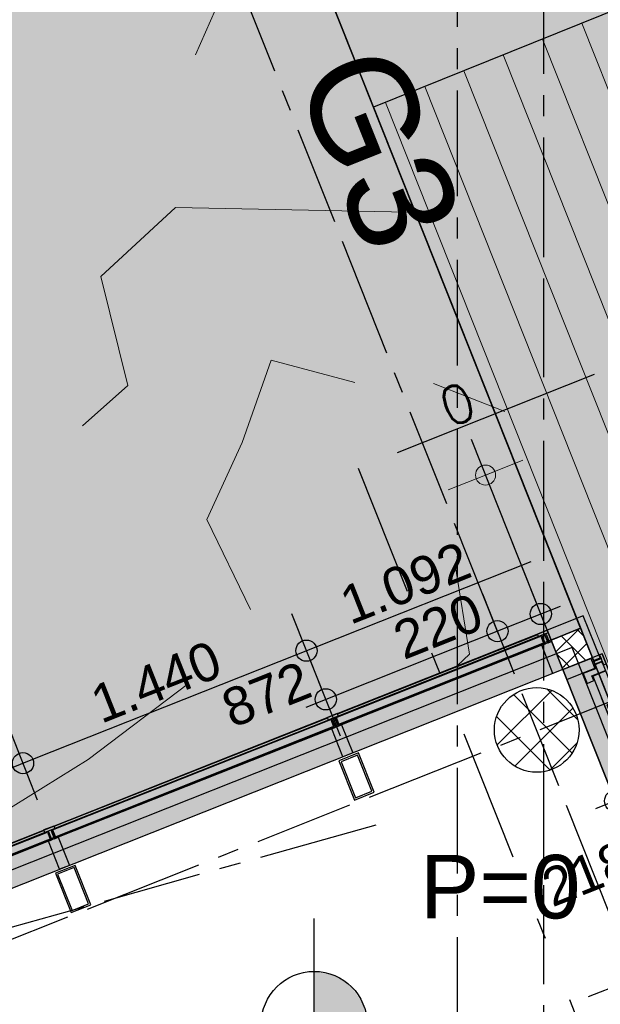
# Model space of a CAD drawing. Extents: x 856 to 5197, y -207 to 263.
# Tile 134 of 225: x 1053.09 to 1055.83, y 24.91 to 29.56. Entities that reach past the tile are written whole.
import ezdxf

# ---------------------------------------------------------------- set-up
doc = ezdxf.new("R2010")
doc.units = 0
doc.header["$MEASUREMENT"] = 0
for name, pattern in [('B0302', [1.251, 0.626, -0.3125, 0, -0.3125]), ('B0304', [0.6, 0.5, -0.05, 0, -0.05]), ('B0805', [1.366667, 0.566667, -0.1, 0.033333, -0.1, 0.466667, -0.1])]:
    doc.linetypes.add(name, pattern=pattern)
for name, color, linetype in [('00 BEBOUWING', 7, 'Continuous'), ('00 TERREIN', 7, 'Continuous'), ('00 VOETPAD', 7, 'Continuous'), ('21 Buitenwanden', 7, 'Continuous'), ('23 Vloeren', 7, 'Continuous'), ('28 Draagconstructies', 7, 'Continuous'), ('A Detailmarkers', 7, 'Continuous'), ('A Lijn doorsnede', 7, 'Continuous'), ('A Stramien', 7, 'Continuous'), ('T Tekst algemeen', 7, 'Continuous'), ('T Tekst_dim 1_ 100', 7, 'Continuous')]:
    doc.layers.add(name, color=color, linetype=linetype)
doc.styles.add('GENERATED_STYLE_3', font='Arial')
doc.styles.get("Standard").update_dxf_attribs({"font": 'txt', "bigfont": 'BIGFONT.SHX'})
doc.dimstyles.new('GENERATED_STYLE__1', dxfattribs={"dimtxt": 0.18, "dimasz": 0.19, "dimexe": 0.18, "dimexo": 0, "dimgap": 0.09, "dimtad": 1, "dimdec": 0, "dimlfac": 1000, "dimzin": 0, "dimdsep": 46, "dimtxsty": 'Standard', "dimblk": 'ARROWHEAD_7', "dimblk1": 'ARROWHEAD_7', "dimblk2": 'ARROWHEAD_7', "dimcen": 0.09, "dimclrd": 7, "dimclre": 7, "dimclrt": 7, "dimadec": 1, "dimazin": 0, "dimtfac": 1, "dimtdec": 4, "dimtmove": 0, "dimatfit": 3, "dimfxl": 0, "dimtolj": 1, "dimtzin": 0, "dimarcsym": 0})
doc.dimstyles.new('GENERATED_STYLE__5', dxfattribs={"dimtxt": 0.25, "dimasz": 0.19, "dimexe": 0.18, "dimexo": 0, "dimgap": 0.09, "dimtad": 1, "dimdec": 0, "dimlfac": 1000, "dimzin": 0, "dimdsep": 46, "dimtxsty": 'Standard', "dimblk": 'ARROWHEAD_7', "dimblk1": 'ARROWHEAD_7', "dimblk2": 'ARROWHEAD_7', "dimcen": 0.09, "dimclrd": 7, "dimclre": 7, "dimclrt": 7, "dimadec": 1, "dimazin": 0, "dimtfac": 1, "dimtdec": 4, "dimtmove": 0, "dimatfit": 3, "dimfxl": 0, "dimtolj": 1, "dimtzin": 0, "dimarcsym": 0})
doc.dimstyles.new('GENERATED_STYLE__6', dxfattribs={"dimtxt": 0.25, "dimasz": 0.19, "dimexe": 0.18, "dimexo": 0, "dimgap": 0.09, "dimtad": 1, "dimtih": 1, "dimtoh": 1, "dimdec": 0, "dimlfac": 1000, "dimzin": 0, "dimdsep": 46, "dimtxsty": 'Standard', "dimblk": 'ARROWHEAD_7', "dimblk1": 'ARROWHEAD_7', "dimblk2": 'ARROWHEAD_7', "dimcen": 0.09, "dimclrd": 7, "dimclre": 7, "dimclrt": 7, "dimadec": 1, "dimazin": 0, "dimtfac": 1, "dimtdec": 4, "dimtmove": 0, "dimatfit": 3, "dimfxl": 0, "dimtolj": 1, "dimtzin": 0, "dimarcsym": 0})
pattern_1 = [(45, (988.21373, 0), (-0.05303301, 0.05303301), []), (135, (988.21373, 0), (0.05303301, 0.05303301), [])]

# ---------------------------------------------------------------- blocks, each defined once
blk = doc.blocks.new('SLAB_173_3', base_point=(1049.1188, 43.3491))
at = {"layer": '00 TERREIN', "linetype": 'Continuous', "lineweight": 0}
h = blk.add_hatch(dxfattribs=at)
h.set_pattern_fill('16_Grind_0003', color=252, style=0, pattern_type=2)
h.set_pattern_definition([(-52.8577, (1056.153, 50.3236), (5.20153, 3.93993), [0.71487, -3.57435]), (-52.8577, (1060.049, 50.584), (5.20153, 3.93993), [0.71487, -3.57435]), (3.8244, (1056.153, 50.3236), (-1.28396, 7.09862), [0.65073, -3.25364]), (3.8244, (1058.743, 46.9045), (-1.28396, 7.09862), [0.65073, -3.25364]), (70.4603, (1056.585, 49.754), (-6.4855, 3.1587), [0.65073, -3.25364]), (70.4603, (1059.175, 46.335), (-6.4855, 3.1587), [0.65073, -3.25364]), (-52.8577, (1056.6537, 50.7027), (1.001036, 0.75824), [0, -1.429741, 0, -2.144611]), (-11.5638, (1057.0853, 50.1329), (0.097413, 1.342047), [0, -1.009183, 0, -1.681972])])
h.paths.add_polyline_path([(1049.1188, 43.3491), (1056.2737, 25.3361), (1072.4184, 31.6957), (1072.4184, 32.6093), (1072.1784, 32.6093), (1072.1784, 33.1493), (1075.2254, 34.3511), (1078.6209, 34.4785), (1066.3132, 71.8035), (1099.5584, 79.0521), (1109.6539, 70.2408, -0.255208), (1138.2137, 84.2609), (1136.8218, 91.5367), (1160.4202, 110.3395), (1167.1528, 84.8299), (1192.1105, 111.5726), (1173.7235, 145.6291), (1129.9394, 108.581), (1121.682, 101.9354), (1115.314, 97.6983), (1109.0702, 93.5553), (1101.9158, 90.8725), (1090.6563, 89.2665), (1084.0175, 90.4624), (1075.6185, 88.3594), (1064.0213, 83.3424), (1052.7564, 67.5101)], flags=0)
at = {"layer": '00 TERREIN', "linetype": 'Continuous', "flags": 128}
blk.add_lwpolyline([(1115.314, 97.6983), (1109.0702, 93.5553), (1101.9158, 90.8725), (1090.6563, 89.2665), (1084.0175, 90.4624), (1075.6185, 88.3594), (1064.0213, 83.3424), (1052.7564, 67.5101), (1049.1188, 43.3491), (1056.2737, 25.3361), (1072.4184, 31.6957), (1072.4184, 32.6093), (1072.1784, 32.6093), (1072.1784, 33.1493), (1075.2254, 34.3511), (1078.6209, 34.4785), (1066.3132, 71.8035), (1099.5584, 79.0521), (1109.6539, 70.2408, -0.255208), (1138.2137, 84.2609)], format="xyb", dxfattribs=at)
blk = doc.blocks.new('COLUMN_48_3', base_point=(1055.5311, 26.2032))
at = {"layer": '28 Draagconstructies', "linetype": 'Continuous'}
h = blk.add_hatch(dxfattribs=at)
h.set_pattern_fill('11_Beton__blok__0003', color=256, style=0, pattern_type=2)
h.set_pattern_definition([(45, (988.21373, 0), (-0.09192388, 0.09192388), []), (135, (988.21373, 0), (0.09192388, 0.09192388), [])])
h.paths.add_polyline_path([(1055.5311, 26.0032, 0.414214), (1055.7311, 26.2032, 0.414214), (1055.5311, 26.4032, 0.414214), (1055.3311, 26.2032, 0.414214)], flags=0)
blk.add_circle((1055.5311, 26.2032), 0.2, dxfattribs=at)
blk = doc.blocks.new('SLAB_169_3', base_point=(856.0469, -5.5098))
at = {"layer": '00 VOETPAD', "linetype": 'Continuous', "lineweight": 0}
blk.add_hatch(color=254, dxfattribs=at).paths.add_polyline_path([(856.0469, -5.5098), (856.8029, -13.5647), (950.8999, -2.8158), (950.9375, -10.7197), (949.4483, -10.9978), (908.3916, -80.9383), (917.2421, -86.8871), (958.5083, -16.6006), (977.4624, -32.2735), (966.5242, -49.6243), (969.6221, -55.2102), (957.3863, -65.6115), (938.0553, -96.4638), (993.0743, -169.1004), (978.7336, -100.1527), (976.8958, -93.6123), (971.8009, -95.4883), (969.3741, -88.5443), (971.5833, -87.7208), (967.9239, -78.0274), (984.8724, -70.8556), (981.4911, -62.6514), (972.7468, -66.4418), (971.2852, -63.0161), (984.2962, -44.6618), (996.7764, -27.9307), (1015.2212, -83.9273), (1010.7048, -85.5146, 0.418756), (1017.4161, -89.088), (1027.1676, -85.6298, 0.212763), (1031.6375, -80.8921), (1030.246, -80.0467), (1026.4484, -79.9942), (1025.6221, -16.5443), (1015.7367, -16.6504), (1015.7367, -6.3107), (1039.7367, -6.3107), (1039.7367, -11.4404), (1041.7311, -11.3326), (1039.7329, 0), (1029.03, 0), (1029.03, 0.13), (1016.9513, 0.13), (1015.1146, 10.5463), (1055.7383, 26.6839), (1050.5959, 39.6292, -0.123212), (1013.6175, 18.6403), (1012.963, 22.301), (1012.9659, 54.5389), (1013.8508, 67.5848), (1014.0788, 70.1012), (1014.9734, 77.1049), (1016.1652, 85.2195), (1018.2681, 92.6323), (1020.4539, 99.6019), (1024.5558, 106.9805), (1028.0265, 112.6037), (1031.8692, 119.036), (1041.3631, 130.2609), (1051.1557, 141.0914), (1068.7237, 158.3088), (1088.8881, 177.2697), (1101.204, 189.4325), (1093.0792, 194.7065), (1047.0914, 159.8728), (1052.7495, 157.2709), (1045.552, 142.4333), (1041.6409, 144.4989), (1038.1359, 139.8328), (1040.5949, 139.6842), (1033.5142, 133.9856), (1024.7884, 137.0972), (1023.4134, 134.0445), (1032.1329, 132.2689), (1031.4613, 127.4025), (1029.1636, 127.3382), (1026.304, 121.82), (1014.1638, 123.6862), (1013.2855, 117.3225), (1003.7706, 118.6884), (1003.7269, 113.7455), (1016.5703, 112.1008), (1015.3821, 103.491), (1012.9691, 98.1466), (1009.6666, 88.8822), (1009.3455, 86.7758), (1007.1113, 72.1195), (1008.2785, 71.6046), (1008.0869, 70.2158), (1006.6502, 70.0603), (1005.9794, 65.1996), (1007.2933, 65.1067), (1006.7873, 62.0808), (1005.8474, 61.6798), (1005.4279, 56.0768), (1006.2321, 43.3174), (1006.151, 39.5252), (988.4388, 41.7929), (988.0551, 40.4305), (983.2183, 41.2749), (983.1284, 39.3414), (990.6409, 38.6584), (990.659, 40.0711), (1007.0757, 37.8939), (1006.3411, 20.3935), (988.4129, 22.514), (988.5684, 21.0773), (982.741, 21.7931), (982.8818, 23.4542), (971.4025, 24.7079), (980.2745, 120.6256), (967.94, 111.2212), (962.0356, 29.9829), (955.9257, 23.0885), (905.688, 68.2698), (899.4286, 63.5286), (954.5615, 15.5392), (951.4736, 9.5174), (951.8551, 5.2736), (949.1548, 3.2282)], flags=0)
at = {"layer": '00 VOETPAD', "linetype": 'Continuous', "flags": 128}
blk.add_lwpolyline([(1026.4484, -79.9942), (1025.6221, -16.5443), (1015.7367, -16.6504), (1015.7367, -6.3107), (1039.7367, -6.3107), (1039.7367, -11.4404), (1041.7311, -11.3326), (1039.7329, 0), (1029.03, 0), (1029.03, 0.13), (1016.9513, 0.13), (1015.1146, 10.5463), (1055.7383, 26.6839), (1050.5959, 39.6292, -0.123212), (1013.6175, 18.6403), (1012.963, 22.301), (1012.9659, 54.5389), (1013.8508, 67.5848)], format="xyb", dxfattribs=at)
blk = doc.blocks.new('*X174', base_point=(988.2137, 0))
at = {"layer": '00 TERREIN', "color": 9, "linetype": 'Continuous', "lineweight": 0}
for p, q in [((1053.9201, 29.3936), (1054.063, 29.7187)), ((1053.8253, 28.6716), (1053.4728, 28.3455)), ((1055.0029, 28.6483), (1053.8253, 28.6716)), ((1053.4728, 28.3455), (1053.5997, 27.8308)), ((1054.1408, 27.5609), (1054.2773, 27.95)), ((1054.2773, 27.95), (1054.6722, 27.8452)), ((1053.5997, 27.8308), (1053.3867, 27.6399)), ((1055.0437, 27.8408), (1055.3807, 27.7082)), ((1053.9739, 27.198), (1054.1408, 27.5609)), ((1054.1802, 26.7729), (1053.9739, 27.198)), ((1055.2138, 26.5608), (1055.1466, 26.9828)), ((1055.1547, 26.5065), (1055.2138, 26.5608)), ((1053.413, 26.0638), (1053.8876, 26.4233)), ((1052.9836, 25.7976), (1053.413, 26.0638))]:
    blk.add_line(p, q, dxfattribs=at)
blk = doc.blocks.new('HATCH_211_3', base_point=(990.0137, 0))
at = {"layer": '00 TERREIN', "color": 9, "linetype": 'Continuous', "lineweight": 0}
blk.add_blockref('*X174', (988.2137, 0), dxfattribs=at)
blk = doc.blocks.new('SLAB_1_3', base_point=(1056.2737, 25.3361))
at = {"layer": '00 TERREIN', "linetype": 'Continuous', "lineweight": 0}
h = blk.add_hatch(dxfattribs=at)
h.set_pattern_fill('Lijnen_horz_200_0003', color=250, style=0, pattern_type=2)
h.set_pattern_definition([(111.6673, (1064.08751, 30.74938), (0.1858687, 0.0738433), [])])
h.paths.add_polyline_path([(1056.2737, 25.3361), (1072.4184, 31.6957), (1072.4184, 32.6093), (1072.1784, 32.6093), (1072.1784, 33.1493), (1072.1784, 36.1691), (1054.7606, 29.1452)], flags=0)
at = {"layer": '00 TERREIN', "linetype": 'Continuous', "flags": 128}
blk.add_lwpolyline([(1056.2737, 25.3361), (1072.4184, 31.6957), (1072.4184, 32.6093), (1072.1784, 32.6093), (1072.1784, 33.1493), (1072.1784, 36.1691), (1054.7606, 29.1452)], close=True, dxfattribs=at)
blk = doc.blocks.new('SSN_HOOFDVLIESGEVEL DEEL 3a', base_point=(988.2137, 0))
at = {"layer": '21 Buitenwanden', "linetype": 'Continuous', "lineweight": 0}
for points in [[(998.8107, -0.2), (998.8107, 0), (977.6167, 0), (977.6167, -0.2)], [(977.6667, 0), (977.6167, 0), (977.6167, -0.013), (977.6347, -0.013), (977.6347, -0.057), (977.6167, -0.057), (977.6167, -0.2), (977.6667, -0.2), (977.6667, -0.057), (977.6487, -0.057), (977.6487, -0.013), (977.6667, -0.013)], [(978.6952, -0.055), (978.6952, -0.015), (977.655, -0.015), (977.655, -0.055)], [(978.7337, 0), (978.6837, 0), (978.6837, -0.013), (978.7017, -0.013), (978.7017, -0.057), (978.6837, -0.057), (978.6837, -0.2), (978.7337, -0.2), (978.7337, -0.057), (978.7157, -0.057), (978.7157, -0.013), (978.7337, -0.013)], [(980.1352, -0.055), (980.1352, -0.015), (978.722, -0.015), (978.722, -0.055)], [(980.1737, 0), (980.1237, 0), (980.1237, -0.013), (980.1417, -0.013), (980.1417, -0.057), (980.1237, -0.057), (980.1237, -0.2), (980.1737, -0.2), (980.1737, -0.057), (980.1557, -0.057), (980.1557, -0.013), (980.1737, -0.013)], [(981.5752, -0.055), (981.5752, -0.015), (980.162, -0.015), (980.162, -0.055)]]:
    blk.add_hatch(color=255, dxfattribs=at).paths.add_polyline_path(points, flags=0)
at = {"layer": '21 Buitenwanden', "linetype": 'Continuous'}
for p, q in [((998.8107, 0), (977.6167, 0)), ((977.6167, 0), (977.6167, -0.2)), ((977.6167, 0), (977.6167, -0.2)), ((977.6167, 0), (977.6167, -0.2)), ((977.6667, 0), (977.6167, 0)), ((977.6167, 0), (977.6167, -0.013)), ((977.6167, 0), (977.6167, -0.013)), ((977.6167, 0), (977.6667, 0)), ((977.6167, -0.013), (977.6347, -0.013)), ((977.6167, -0.013), (977.6667, -0.013)), ((977.6282, -0.015), (977.6282, -0.055)), ((977.6347, -0.013), (977.6347, -0.057)), ((977.6347, -0.057), (977.6347, -0.013)), ((977.6487, -0.057), (977.6487, -0.013)), ((977.6487, -0.013), (977.6667, -0.013)), ((977.6487, -0.057), (977.6487, -0.013)), ((977.6487, -0.057), (977.6487, -0.013)), ((978.6952, -0.015), (977.655, -0.015)), ((977.655, -0.015), (977.655, -0.055)), ((977.6667, -0.013), (977.6667, 0)), ((977.6667, -0.003), (978.6837, -0.003)), ((977.6667, -0.013), (978.6837, -0.013)), ((977.6667, -0.015), (978.6952, -0.015)), ((978.7337, 0), (978.6837, 0)), ((978.6837, 0), (978.6837, -0.013)), ((978.6837, 0), (978.6837, -0.013)), ((978.6837, 0), (978.7337, 0)), ((978.6837, -0.013), (978.7017, -0.013)), ((978.6837, -0.013), (978.7337, -0.013)), ((978.6952, -0.055), (978.6952, -0.015)), ((978.6952, -0.015), (978.6952, -0.055)), ((978.7017, -0.013), (978.7017, -0.057)), ((978.7017, -0.057), (978.7017, -0.013)), ((978.7157, -0.057), (978.7157, -0.013)), ((978.7157, -0.013), (978.7337, -0.013)), ((978.7157, -0.057), (978.7157, -0.013)), ((978.7157, -0.057), (978.7157, -0.013)), ((980.1352, -0.015), (978.722, -0.015)), ((978.722, -0.015), (978.722, -0.055)), ((978.7337, -0.013), (978.7337, 0)), ((978.7337, -0.003), (980.1237, -0.003)), ((978.7337, -0.013), (980.1237, -0.013)), ((978.7337, -0.015), (980.1352, -0.015)), ((980.1737, 0), (980.1237, 0)), ((980.1237, 0), (980.1237, -0.013)), ((980.1237, 0), (980.1237, -0.013)), ((980.1237, 0), (980.1737, 0)), ((980.1237, -0.013), (980.1417, -0.013)), ((980.1237, -0.013), (980.1737, -0.013)), ((980.1352, -0.055), (980.1352, -0.015)), ((980.1352, -0.015), (980.1352, -0.055)), ((980.1417, -0.013), (980.1417, -0.057)), ((980.1417, -0.057), (980.1417, -0.013)), ((980.1557, -0.057), (980.1557, -0.013)), ((980.1557, -0.013), (980.1737, -0.013)), ((980.1557, -0.057), (980.1557, -0.013)), ((980.1557, -0.057), (980.1557, -0.013)), ((981.5752, -0.015), (980.162, -0.015)), ((980.162, -0.015), (980.162, -0.055)), ((980.1737, -0.013), (980.1737, 0)), ((980.1737, -0.003), (981.5637, -0.003)), ((980.1737, -0.013), (981.5637, -0.013)), ((980.1737, -0.015), (981.5752, -0.015)), ((977.6347, -0.057), (977.6167, -0.057)), ((977.6167, -0.057), (977.6167, -0.2)), ((977.6167, -0.057), (977.6167, -0.2)), ((977.6167, -0.057), (977.6667, -0.057)), ((977.6667, -0.057), (977.6487, -0.057)), ((977.655, -0.055), (978.6952, -0.055)), ((977.6667, -0.055), (978.6952, -0.055)), ((977.6667, -0.2), (977.6667, -0.057)), ((977.6667, -0.057), (978.6837, -0.057)), ((978.7017, -0.057), (978.6837, -0.057)), ((978.6837, -0.057), (978.6837, -0.2)), ((978.6837, -0.057), (978.6837, -0.2)), ((978.6837, -0.057), (978.7337, -0.057)), ((978.7337, -0.057), (978.7157, -0.057)), ((978.722, -0.055), (980.1352, -0.055)), ((978.7337, -0.055), (980.1352, -0.055)), ((978.7337, -0.2), (978.7337, -0.057)), ((978.7337, -0.057), (980.1237, -0.057)), ((980.1417, -0.057), (980.1237, -0.057)), ((980.1237, -0.057), (980.1237, -0.2)), ((980.1237, -0.057), (980.1237, -0.2)), ((980.1237, -0.057), (980.1737, -0.057)), ((980.1737, -0.057), (980.1557, -0.057)), ((980.162, -0.055), (981.5752, -0.055)), ((980.1737, -0.055), (981.5752, -0.055)), ((980.1737, -0.2), (980.1737, -0.057)), ((980.1737, -0.057), (981.5637, -0.057)), ((977.6167, -0.2), (998.8107, -0.2)), ((977.6167, -0.2), (977.6667, -0.2)), ((978.6837, -0.2), (978.7337, -0.2)), ((980.1237, -0.2), (980.1737, -0.2))]:
    blk.add_line(p, q, dxfattribs=at)
blk = doc.blocks.new('WALL_578_3', base_point=(1055.6544, 26.4889))
at = {"layer": '21 Buitenwanden', "linetype": 'Continuous'}
h = blk.add_hatch(dxfattribs=at)
h.set_pattern_fill('13_45gr_isolatie_0003', color=256, style=0, pattern_type=2)
h.set_pattern_definition(pattern_1)
h.paths.add_polyline_path([(1055.599, 26.6283), (1055.6544, 26.4889), (1055.7384, 26.6837)], flags=0)
for p in [(1055.7384, 26.6837), (1055.6544, 26.4889)]:
    blk.add_line(p, (1055.599, 26.6283), dxfattribs=at)
at = {"layer": '21 Buitenwanden', "linetype": 'Continuous', "xscale": -1, "rotation": 21.66500753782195}
blk.add_blockref('SSN_HOOFDVLIESGEVEL DEEL 3a', (1045.7321, 22.7626), dxfattribs=at)
blk = doc.blocks.new('vliesgevel as 8', base_point=(988.2137, 0))
at = {"layer": '21 Buitenwanden', "linetype": 'Continuous', "lineweight": 0}
for points in [[(987.5787, -0.2), (988.8487, -0.2), (988.8487, 0), (987.5787, 0)], [(987.6287, 0), (987.5787, 0), (987.5787, -0.013), (987.5967, -0.013), (987.5967, -0.057), (987.5787, -0.057), (987.5787, -0.2), (987.6287, -0.2), (987.6287, -0.057), (987.6107, -0.057), (987.6107, -0.013), (987.6287, -0.013)], [(988.6119, -0.0647), (988.6119, -0.0247), (987.8151, -0.0247), (987.8151, -0.0647)], [(988.7987, 0), (988.8487, 0), (988.8487, -0.013), (988.8307, -0.013), (988.8307, -0.057), (988.8487, -0.057), (988.8487, -0.2), (988.7987, -0.2), (988.7987, -0.057), (988.8167, -0.057), (988.8167, -0.013), (988.7987, -0.013)]]:
    blk.add_hatch(color=255, dxfattribs=at).paths.add_polyline_path(points, flags=0)
at = {"layer": '21 Buitenwanden', "linetype": 'Continuous'}
for p, q in [((987.6568, 0), (987.6568, 1.1255)), ((988.8487, 0), (987.5787, 0)), ((987.5787, 0), (987.5787, -0.2)), ((987.6287, 0), (987.5787, 0)), ((987.5787, 0), (987.5787, -0.013)), ((988.8487, 0), (987.5787, 0)), ((987.5787, 0), (987.6287, 0)), ((987.5787, 0), (987.5787, -0.2)), ((987.5787, 0), (987.5787, -0.2)), ((987.5787, 0), (987.5787, -0.013)), ((987.5787, 0), (987.6287, 0)), ((987.6287, -0.013), (987.6287, 0)), ((987.5787, -0.013), (987.5967, -0.013)), ((987.5787, -0.013), (987.6287, -0.013)), ((987.5967, -0.013), (987.5967, -0.057)), ((987.5967, -0.057), (987.5967, -0.013)), ((987.6107, -0.057), (987.6107, -0.013)), ((987.6107, -0.013), (987.6287, -0.013)), ((987.6107, -0.057), (987.6107, -0.013)), ((987.6287, -0.015), (987.6134, -0.015)), ((987.6134, -0.015), (987.6134, -0.055)), ((987.6287, 0), (988.7987, 0)), ((987.6287, -0.015), (988.8141, -0.015)), ((987.6568, -0.0835), (987.6568, -0.015)), ((987.6594, -0.08), (987.6594, -0.015)), ((987.8105, -0.015), (987.8105, -0.0682)), ((988.6119, -0.0247), (987.8151, -0.0247)), ((987.8151, -0.0247), (987.8151, -0.0647)), ((987.844, -0.0247), (987.844, -0.015)), ((988.5834, -0.0247), (988.5834, -0.015)), ((988.6119, -0.0647), (988.6119, -0.0247)), ((988.617, -0.015), (988.617, -0.0682)), ((988.768, -0.08), (988.768, -0.015)), ((988.7706, -0.0835), (988.7706, -0.015)), ((988.7987, 0), (988.8487, 0)), ((988.7987, -0.013), (988.7987, 0)), ((988.8487, 0), (988.7987, 0)), ((988.8167, -0.013), (988.7987, -0.013)), ((988.8487, -0.013), (988.7987, -0.013)), ((988.7987, -0.015), (988.8141, -0.015)), ((988.8141, -0.015), (988.8141, -0.055)), ((988.8167, -0.057), (988.8167, -0.013)), ((988.8167, -0.057), (988.8167, -0.013)), ((988.8487, -0.013), (988.8307, -0.013)), ((988.8307, -0.013), (988.8307, -0.057)), ((988.8307, -0.057), (988.8307, -0.013)), ((988.8487, -0.2), (988.8487, 0)), ((988.8487, 0), (988.8487, -0.013)), ((988.8487, 0), (988.8487, -0.013)), ((987.5967, -0.057), (987.5787, -0.057)), ((987.5787, -0.057), (987.5787, -0.2)), ((987.5787, -0.057), (987.5787, -0.2)), ((987.5787, -0.057), (987.6287, -0.057)), ((987.6287, -0.057), (987.6107, -0.057)), ((987.6134, -0.055), (987.6323, -0.055)), ((987.6287, -0.2), (987.6287, -0.057)), ((987.6323, -0.055), (987.6323, -0.118)), ((987.6816, -0.0835), (987.6568, -0.0835)), ((987.6594, -0.08), (988.768, -0.08)), ((987.6816, -0.118), (987.6816, -0.0835)), ((987.7687, -0.08), (988.5834, -0.08)), ((987.8105, -0.06), (987.8105, -0.0601)), ((987.8105, -0.06), (987.8105, -0.0601)), ((987.8105, -0.0682), (987.844, -0.0682)), ((987.8151, -0.0647), (988.6119, -0.0647)), ((987.844, -0.0682), (987.844, -0.08)), ((988.5834, -0.0682), (988.5834, -0.08)), ((988.617, -0.0682), (988.5834, -0.0682)), ((988.617, -0.06), (988.617, -0.0601)), ((988.617, -0.06), (988.617, -0.0601)), ((988.7458, -0.118), (988.7458, -0.0835)), ((988.7458, -0.0835), (988.7706, -0.0835)), ((988.8141, -0.055), (988.7952, -0.055)), ((988.7952, -0.055), (988.7952, -0.118)), ((988.7987, -0.2), (988.7987, -0.057)), ((988.7987, -0.057), (988.8167, -0.057)), ((988.8487, -0.057), (988.7987, -0.057)), ((988.8307, -0.057), (988.8487, -0.057)), ((988.8487, -0.057), (988.8487, -0.2)), ((988.8487, -0.057), (988.8487, -0.2)), ((987.6323, -0.118), (987.6816, -0.118)), ((988.7952, -0.118), (988.7458, -0.118)), ((987.5787, -0.2), (988.8487, -0.2)), ((987.5787, -0.2), (987.6287, -0.2)), ((988.8487, -0.2), (987.5787, -0.2)), ((987.5787, -0.2), (987.6287, -0.2)), ((988.8487, -0.2), (988.7987, -0.2))]:
    blk.add_line(p, q, dxfattribs=at)
blk.add_arc((987.6568, -0.015), 1.1139, 359.321, 90, dxfattribs=at)
blk = doc.blocks.new('WALL_334_3', base_point=(1056.2081, 25.0949))
at = {"layer": '21 Buitenwanden', "linetype": 'Continuous'}
h = blk.add_hatch(dxfattribs=at)
h.set_pattern_fill('13_45gr_isolatie_0003', color=256, style=0, pattern_type=2)
h.set_pattern_definition(pattern_1)
h.paths.add_polyline_path([(1055.7384, 26.6837), (1055.6544, 26.4889), (1055.7938, 26.5443)], flags=0)
h = blk.add_hatch(dxfattribs=at)
h.set_pattern_fill('13_45gr_isolatie_0003', color=256, style=0, pattern_type=2)
h.set_pattern_definition(pattern_1)
h.paths.add_polyline_path([(1056.2626, 25.364), (1056.1232, 25.3086), (1056.2081, 25.0949), (1056.2922, 25.2896)], flags=0)
for p, q in [((1055.7938, 26.5443), (1055.7384, 26.6837)), ((1055.6544, 26.4889), (1055.7938, 26.5443)), ((1056.1232, 25.3086), (1056.2626, 25.364)), ((1056.2922, 25.2896), (1056.2626, 25.364)), ((1056.1232, 25.3086), (1056.2081, 25.0949))]:
    blk.add_line(p, q, dxfattribs=at)
at = {"layer": '21 Buitenwanden', "linetype": 'Continuous', "rotation": 291.665005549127}
blk.add_blockref('vliesgevel as 8', (1056.0747, 25.9726), dxfattribs=at)
blk = doc.blocks.new('LEVELDIM_153_3', base_point=(1054.4804, 24.8129))
at = {"layer": 'T Tekst algemeen', "linetype": 'Continuous'}
for points in [[(1054.4804, 24.8129), (1054.7304, 24.8129), (1054.7113, 24.9085), (1054.6571, 24.9896), (1054.576, 25.0438), (1054.4804, 25.0629)], [(1054.4804, 24.8129), (1054.2304, 24.8129), (1054.2494, 24.7172), (1054.3036, 24.6361), (1054.3847, 24.5819), (1054.4804, 24.5629)]]:
    blk.add_hatch(color=256, dxfattribs=at).paths.add_polyline_path(points, flags=0)
for p, q in [((1054.4804, 24.3129), (1054.4804, 25.3129)), ((1053.9804, 24.8129), (1054.9804, 24.8129))]:
    blk.add_line(p, q, dxfattribs=at)
blk.add_circle((1054.4804, 24.8129), 0.25, dxfattribs=at)
at = {"layer": 'T Tekst algemeen', "insert": (1054.9804, 25.6129), "char_height": 0.3, "attachment_point": 1, "style": 'GENERATED_STYLE_3'}
blk.add_mtext('{P=0}', dxfattribs=at)
blk = doc.blocks.new('CUTPLANE_12_3', base_point=(1054.6883, 27.4405))
at = {"layer": 'A Lijn doorsnede', "linetype": 'Continuous'}
blk.add_line((1054.8742, 27.5143), (1055.8036, 27.8835), dxfattribs=at)
at = {"layer": 'A Lijn doorsnede', "linetype": 'B0302'}
blk.add_line((1054.6883, 27.4405), (1056.7842, 22.1644), dxfattribs=at)
at = {"layer": 'A Lijn doorsnede', "linetype": 'Continuous', "insert": (1054.3786, 29.2915), "char_height": 0.5, "attachment_point": 7, "rotation": 291.665, "style": 'GENERATED_STYLE_3'}
blk.add_mtext('{G3}', dxfattribs=at)
blk = doc.blocks.new('SLAB_160_3', base_point=(1010.4516, 14.6048))
at = {"layer": '00 BEBOUWING', "linetype": 'Continuous', "lineweight": 0}
h = blk.add_hatch(dxfattribs=at)
h.set_pattern_fill('Lijnen_horz_300_0003', color=252, style=0, pattern_type=2)
h.set_pattern_definition([(-68.47284, (1053.013, 34.02567), (0.2391415, 0.181139), [])])
h.paths.add_polyline_path([(1010.4516, 14.6048, 0.021087), (1019.1029, 17.3085, 0.018844), (1027.3444, 20.5414, 0.019457), (1033.0616, 23.2979, 0.021053), (1039.4137, 27.0746, 0.012604), (1046.3543, 31.8857, -0.005224), (1050.1735, 34.6054, -0.015709), (1054.097, 37.1588, -0.038118), (1061.6023, 40.9168, -0.060138), (1075.6175, 44.7996, -0.027771), (1082.1049, 45.4073, -0.017728), (1088.5517, 45.3966, -0.015048), (1100.786, 44.6195), (1100.9421, 47.4771, -0.022245), (1086.1565, 48.8689, 0.006434), (1082.1656, 49.3791, 0.019419), (1078.1682, 49.6816, 0.081773), (1066.3683, 48.06, 0.039967), (1059.8662, 45.4945, 0.035037), (1053.779, 41.9653, 0.020762), (1050.0167, 39.1669, 0.006842), (1046.4838, 36.2201, -0.007032), (1042.8961, 33.229, -0.014424), (1039.6808, 30.7964, -0.02836), (1033.5233, 26.9106, -0.018437), (1028.5024, 24.4015, -0.018164), (1019.9034, 20.8364, -0.019729), (1010.7526, 17.7467)], flags=0)
blk = doc.blocks.new('SLAB_492_3', base_point=(1055.6992, 26.5928))
at = {"layer": '23 Vloeren', "linetype": 'Continuous', "flags": 128}
blk.add_lwpolyline([(1062.056, 0.03), (1063.1348, 1.1087), (1063.1349, 1.65), (1066.0458, 1.65), (1068.2143, 1.65), (1068.2143, 0.85), (1074.0584, 0.85), (1073.984, 2.293), (1080.3214, 2.293), (1080.4236, 1.572), (1090.0653, 1.572), (1090.0653, 2.302), (1094.8568, 2.302), (1094.6389, 3.825), (1093.0485, 14.9368), (1092.999, 14.9297), (1090.1749, 34.6621), (1075.0561, 34.0777), (1072.3896, 33.0185), (1072.3916, 31.6097), (1056.253, 25.1988), (1055.6992, 26.5928), (1015.1945, 10.5027)], dxfattribs=at)
blk = doc.blocks.new('COLUMN_73_3', base_point=(1053.3419, 25.4519))
at = {"layer": '28 Draagconstructies', "linetype": 'Continuous', "flags": 128}
for points in [[(1053.3323, 25.3405), (1053.4252, 25.3774), (1053.3514, 25.5633), (1053.2585, 25.5264)], [(1053.3368, 25.3509), (1053.4149, 25.3819), (1053.3469, 25.5529), (1053.2689, 25.5219)]]:
    blk.add_lwpolyline(points, close=True, dxfattribs=at)
blk = doc.blocks.new('COLUMN_61_3', base_point=(1054.6801, 25.9835))
at = {"layer": '28 Draagconstructies', "linetype": 'Continuous', "flags": 128}
for points in [[(1054.6706, 25.8721), (1054.7635, 25.9091), (1054.6897, 26.0949), (1054.5967, 26.058)], [(1054.6751, 25.8825), (1054.7531, 25.9135), (1054.6852, 26.0845), (1054.6071, 26.0535)]]:
    blk.add_lwpolyline(points, close=True, dxfattribs=at)
blk = doc.blocks.new('*D1045', base_point=(988.2137, 0))
at = {"layer": 'A Stramien', "linetype": 'Continuous'}
for p, q in [((1047.1626, 27.7635), (1047.0241, 28.112)), ((1040.4484, 25.2981), (1047.1398, 27.9562)), ((1033.7571, 22.6401), (1040.4484, 25.2981))]:
    blk.add_line(p, q, dxfattribs=at)
blk.add_circle((1047.0934, 27.9378), 0.05, dxfattribs=at)
at = {"layer": 'A Stramien', "insert": (1044.457, 27.2133), "char_height": 0.25, "attachment_point": 1, "rotation": 21.665}
blk.add_mtext('{7.200}', dxfattribs=at)
blk = doc.blocks.new('ARROWHEAD_7')
at = {"color": 0, "linetype": 'Continuous', "lineweight": 0}
for p, q in [((0, -0.25), (0, 0.25)), ((0, 0), (-1, 0)), ((-0.25, 0), (0.25, 0))]:
    blk.add_line(p, q, dxfattribs=at)
blk.add_circle((0, 0), 0.25, dxfattribs=at)
blk = doc.blocks.new('*D1046', base_point=(988.2137, 0))
at = {"layer": 'A Stramien', "linetype": 'Continuous'}
for p, q in [((1053.854, 30.4216), (1053.7155, 30.7701)), ((1047.1398, 27.9562), (1053.8312, 30.6143)), ((1040.4484, 25.2981), (1047.1398, 27.9562))]:
    blk.add_line(p, q, dxfattribs=at)
at = {"layer": 'A Stramien', "insert": (1049.9445, 29.3932), "char_height": 0.25, "attachment_point": 1, "rotation": 21.665}
blk.add_mtext('{7.200}', dxfattribs=at)
blk = doc.blocks.new('*D1047', base_point=(988.2137, 0))
at = {"layer": 'A Stramien', "linetype": 'Continuous'}
for p, q in [((1053.8312, 30.6143), (1057.1769, 31.9434)), ((1047.1398, 27.9562), (1053.8312, 30.6143))]:
    blk.add_line(p, q, dxfattribs=at)
blk.add_circle((1053.7847, 30.5959), 0.05, dxfattribs=at)
at = {"layer": 'A Stramien', "insert": (1054.9631, 31.3867), "char_height": 0.25, "attachment_point": 1, "rotation": 21.665}
blk.add_mtext('{3.600}', dxfattribs=at)
blk = doc.blocks.new('*D1048', base_point=(988.2137, 0))
at = {"layer": 'A Stramien', "linetype": 'Continuous'}
for p, q in [((1063.891, 34.4087), (1063.7526, 34.7573)), ((1063.7753, 34.5645), (1063.9147, 34.6199)), ((1057.1769, 31.9434), (1063.7753, 34.5645)), ((1057.1996, 31.7507), (1057.0612, 32.0992)), ((1053.8312, 30.6143), (1057.1769, 31.9434))]:
    blk.add_line(p, q, dxfattribs=at)
for centre in [(1063.8218, 34.583), (1057.1304, 31.9249)]:
    blk.add_circle(centre, 0.05, dxfattribs=at)
at = {"layer": 'A Stramien', "insert": (1059.9816, 33.3803), "char_height": 0.25, "attachment_point": 1, "rotation": 21.665}
blk.add_mtext('{7.200}', dxfattribs=at)
blk = doc.blocks.new('*D1054', base_point=(988.2137, 0))
at = {"layer": 'A Stramien', "linetype": 'Continuous'}
for p, q in [((1049.8006, 33.5836), (1049.8006, 33.9586)), ((1055.5648, 33.5836), (1055.5648, 33.9586)), ((1044.0571, 33.7711), (1049.8506, 33.7711)), ((1049.8506, 33.7711), (1055.6148, 33.7711))]:
    blk.add_line(p, q, dxfattribs=at)
for centre in [(1049.8006, 33.7711), (1055.5648, 33.7711)]:
    blk.add_circle(centre, 0.05, dxfattribs=at)
at = {"layer": 'A Stramien', "insert": (1052.2697, 34.0711), "char_height": 0.25, "attachment_point": 1}
blk.add_mtext('{5.764}', dxfattribs=at)
blk = doc.blocks.new('*D1055', base_point=(988.2137, 0))
at = {"layer": 'A Stramien', "linetype": 'Continuous'}
for p, q in [((1055.5648, 33.5836), (1055.5648, 33.9586)), ((1061.1964, 33.5836), (1061.1964, 33.9586)), ((1049.8506, 33.7711), (1055.6148, 33.7711)), ((1055.6148, 33.7711), (1061.2464, 33.7711))]:
    blk.add_line(p, q, dxfattribs=at)
for centre in [(1055.5648, 33.7711), (1061.1964, 33.7711)]:
    blk.add_circle(centre, 0.05, dxfattribs=at)
at = {"layer": 'A Stramien', "insert": (1057.9676, 34.0711), "char_height": 0.25, "attachment_point": 1}
blk.add_mtext('{5.632}', dxfattribs=at)
blk = doc.blocks.new('*D1056', base_point=(988.2137, 0))
at = {"layer": 'A Stramien', "linetype": 'Continuous'}
for p, q in [((1061.1964, 33.5836), (1061.1964, 33.9586)), ((1067.2372, 33.5836), (1067.2372, 33.9586)), ((1055.6148, 33.7711), (1061.2464, 33.7711)), ((1061.2464, 33.7711), (1067.1872, 33.7711)), ((1067.1872, 33.7711), (1067.3372, 33.7711))]:
    blk.add_line(p, q, dxfattribs=at)
for centre in [(1061.1964, 33.7711), (1067.2372, 33.7711)]:
    blk.add_circle(centre, 0.05, dxfattribs=at)
at = {"layer": 'A Stramien', "insert": (1063.8039, 34.0711), "char_height": 0.25, "attachment_point": 1}
blk.add_mtext('{6.041}', dxfattribs=at)
blk = doc.blocks.new('*D1062', base_point=(988.2137, 0))
at = {"layer": 'A Stramien', "linetype": 'Continuous'}
for p, q in [((1046.4001, -2.1885), (1046.4001, -1.8135)), ((1053.6001, -2.1885), (1053.6001, -1.8135)), ((1043.4501, -2.001), (1046.4501, -2.001)), ((1046.4501, -2.001), (1053.6501, -2.001))]:
    blk.add_line(p, q, dxfattribs=at)
for centre in [(1046.4001, -2.001), (1053.6001, -2.001)]:
    blk.add_circle(centre, 0.05, dxfattribs=at)
at = {"layer": 'A Stramien', "insert": (1049.5871, -1.701), "char_height": 0.25, "attachment_point": 1}
blk.add_mtext('{7.200}', dxfattribs=at)
blk = doc.blocks.new('*D1070', base_point=(988.2137, 0))
at = {"layer": 'T Tekst_dim 1_ 100', "linetype": 'Continuous'}
for p, q in [((1072.0825, 32.303), (1065.6857, 29.7592)), ((1065.6857, 29.7592), (1055.9477, 25.8867)), ((1055.8319, 26.0424), (1055.9705, 25.694)), ((1055.9477, 25.8867), (1055.8083, 25.8313))]:
    blk.add_line(p, q, dxfattribs=at)
blk.add_circle((1055.9012, 25.8682), 0.05, dxfattribs=at)
at = {"layer": 'T Tekst_dim 1_ 100', "insert": (1060.3861, 27.8842), "char_height": 0.18, "attachment_point": 1, "rotation": 21.6862, "style": 'GENERATED_STYLE_3'}
blk.add_mtext('{10.580}', dxfattribs=at)
blk = doc.blocks.new('*D1101', base_point=(988.2137, 0))
at = {"layer": 'T Tekst_dim 1_ 100', "linetype": 'Continuous'}
for p, q in [((1051.8136, 25.5331), (1053.1519, 26.0647)), ((1051.8363, 25.3404), (1051.6979, 25.6889)), ((1050.4753, 25.0014), (1051.8136, 25.5331))]:
    blk.add_line(p, q, dxfattribs=at)
blk.add_circle((1051.7671, 25.5146), 0.05, dxfattribs=at)
at = {"layer": 'T Tekst_dim 1_ 100', "insert": (1052.0695, 25.8671), "char_height": 0.18, "attachment_point": 1, "rotation": 21.6653, "style": 'GENERATED_STYLE_3'}
blk.add_mtext('{1.440}', dxfattribs=at)
blk = doc.blocks.new('*D1102', base_point=(988.2137, 0))
at = {"layer": 'T Tekst_dim 1_ 100', "linetype": 'Continuous'}
for p, q in [((1053.1519, 26.0647), (1054.4901, 26.5963)), ((1053.1746, 25.872), (1053.0362, 26.2205)), ((1051.8136, 25.5331), (1053.1519, 26.0647))]:
    blk.add_line(p, q, dxfattribs=at)
blk.add_circle((1053.1054, 26.0462), 0.05, dxfattribs=at)
at = {"layer": 'T Tekst_dim 1_ 100', "insert": (1053.4077, 26.3988), "char_height": 0.18, "attachment_point": 1, "rotation": 21.6653, "style": 'GENERATED_STYLE_3'}
blk.add_mtext('{1.440}', dxfattribs=at)
blk = doc.blocks.new('*D1103', base_point=(988.2137, 0))
at = {"layer": 'T Tekst_dim 1_ 100', "linetype": 'Continuous'}
for p, q in [((1054.4901, 26.5963), (1055.5053, 26.9996)), ((1054.5129, 26.4036), (1054.3744, 26.7521)), ((1053.1519, 26.0647), (1054.4901, 26.5963))]:
    blk.add_line(p, q, dxfattribs=at)
blk.add_circle((1054.4437, 26.5779), 0.05, dxfattribs=at)
at = {"layer": 'T Tekst_dim 1_ 100', "insert": (1054.5845, 26.8662), "char_height": 0.18, "attachment_point": 1, "rotation": 21.6653, "style": 'GENERATED_STYLE_3'}
blk.add_mtext('{1.092}', dxfattribs=at)
blk = doc.blocks.new('*D1104', base_point=(988.2137, 0))
at = {"layer": 'T Tekst_dim 1_ 100', "linetype": 'Continuous'}
for p, q in [((1055.5281, 26.8069), (1055.3896, 27.1554)), ((1054.4901, 26.5963), (1055.5053, 26.9996))]:
    blk.add_line(p, q, dxfattribs=at)
blk = doc.blocks.new('*D1105', base_point=(988.2137, 0))
at = {"layer": 'T Tekst_dim 1_ 100', "linetype": 'Continuous'}
for p, q in [((1054.5814, 26.3664), (1055.3922, 26.6885)), ((1054.6042, 26.1737), (1054.4658, 26.5222)), ((1054.442, 26.3111), (1054.5814, 26.3664))]:
    blk.add_line(p, q, dxfattribs=at)
blk.add_circle((1054.535, 26.348), 0.05, dxfattribs=at)
at = {"layer": 'T Tekst_dim 1_ 100', "char_height": 0.18, "attachment_point": 1, "rotation": 21.6646, "style": 'GENERATED_STYLE_3'}
for s, insert in [('{220}', (1054.8367, 26.7003)), ('{872}', (1054.026, 26.3782))]:
    blk.add_mtext(s, dxfattribs=dict(at, insert=insert))
blk = doc.blocks.new('*D1106', base_point=(988.2137, 0))
at = {"layer": 'T Tekst_dim 1_ 100', "linetype": 'Continuous'}
for p, q in [((1055.6194, 26.577), (1055.4809, 26.9255)), ((1055.4149, 26.4958), (1055.2765, 26.8443)), ((1055.5037, 26.7328), (1055.6431, 26.7882)), ((1055.3922, 26.6885), (1055.5037, 26.7328)), ((1054.5814, 26.3664), (1055.3922, 26.6885))]:
    blk.add_line(p, q, dxfattribs=at)
for centre in [(1055.5502, 26.7513), (1055.3457, 26.67)]:
    blk.add_circle(centre, 0.05, dxfattribs=at)
blk = doc.blocks.new('*D1258', base_point=(988.2137, 0))
at = {"layer": 'T Tekst_dim 1_ 100', "linetype": 'Continuous'}
for p, q in [((1057.5198, 26.0871), (1056.2036, 25.5637)), ((1055.9778, 25.6757), (1056.1163, 25.3272)), ((1056.2036, 25.5637), (1056.0935, 25.5199)), ((1056.0935, 25.5199), (1055.9541, 25.4645))]:
    blk.add_line(p, q, dxfattribs=at)
blk.add_circle((1056.047, 25.5015), 0.05, dxfattribs=at)
at = {"layer": 'T Tekst_dim 1_ 100', "insert": (1055.538, 25.5315), "char_height": 0.18, "attachment_point": 1, "rotation": 21.6862, "style": 'GENERATED_STYLE_3'}
blk.add_mtext('{218}', dxfattribs=at)
blk = doc.blocks.new('CUTPLANE_1_3', base_point=(1009.7498, 6.6602))
at = {"layer": 'A Lijn doorsnede', "linetype": 'B0302'}
blk.add_line((1055.776, 24.9436), (1057.17, 25.4974), dxfattribs=at)
blk = doc.blocks.new('CUTPLANE_5_3', base_point=(1069.546, 39.6245))
at = {"layer": 'A Lijn doorsnede', "linetype": 'B0304'}
blk.add_line((1055.155, 39.6245), (1055.155, -1.9973), dxfattribs=at)

msp = doc.modelspace()

# ---------------------------------------------------------------- linework, layer by layer
at = {"layer": '21 Buitenwanden', "linetype": 'Continuous', "flags": 128}
msp.add_lwpolyline([(1055.5805, 26.6748), (1055.599, 26.6283), (1055.7383, 26.6836), (1055.7988, 26.5312), (1055.8299, 26.5436), (1055.7509, 26.7425)], close=True, dxfattribs=at)
at = {"layer": 'A Detailmarkers', "linetype": 'Continuous'}
for p, q in [((1054.5421, 26.2623), (1054.5654, 26.2715)), ((1053.2038, 25.7307), (1053.2271, 25.7399))]:
    msp.add_line(p, q, dxfattribs=at)
at = {"layer": 'A Stramien', "linetype": 'B0805', "flags": 128}
for points in [[(1008.1189, 7.3655), (1092.5526, 40.906)], [(1055.5648, 16.9696), (1055.5648, 34.148)], [(1053.5541, 31.1765), (1067.0373, -2.7656)], [(1054.772, 25.7537), (1007.0252, 12.3641)]]:
    msp.add_lwpolyline(points, dxfattribs=at)

# ---------------------------------------------------------------- block references
at = {"layer": '00 BEBOUWING', "linetype": 'Continuous'}
msp.add_blockref('SLAB_160_3', (1010.4516, 14.6048), dxfattribs=at)
at = {"layer": '00 TERREIN', "linetype": 'Continuous'}
for name, p in [('SLAB_173_3', (1049.1188, 43.3491)), ('SLAB_1_3', (1056.2737, 25.3361))]:
    msp.add_blockref(name, p, dxfattribs=at)
at = {"layer": '00 TERREIN', "color": 9, "linetype": 'Continuous', "lineweight": 0}
msp.add_blockref('HATCH_211_3', (990.0137, 0), dxfattribs=at)
at = {"layer": '00 VOETPAD', "linetype": 'Continuous'}
msp.add_blockref('SLAB_169_3', (856.0469, -5.5098), dxfattribs=at)
at = {"layer": '21 Buitenwanden'}
for name, p in [('WALL_334_3', (1056.2081, 25.0949)), ('WALL_578_3', (1055.6544, 26.4889))]:
    msp.add_blockref(name, p, dxfattribs=at)
at = {"layer": '23 Vloeren', "linetype": 'Continuous'}
msp.add_blockref('SLAB_492_3', (1055.6992, 26.5928), dxfattribs=at)
at = {"layer": '28 Draagconstructies'}
for name, p in [('COLUMN_48_3', (1055.5311, 26.2032)), ('COLUMN_61_3', (1054.6801, 25.9835)), ('COLUMN_73_3', (1053.3419, 25.4519))]:
    msp.add_blockref(name, p, dxfattribs=at)
at = {"layer": 'A Lijn doorsnede'}
for name, p in [('CUTPLANE_5_3', (1069.546, 39.6245)), ('CUTPLANE_1_3', (1009.7498, 6.6602)), ('CUTPLANE_12_3', (1054.6883, 27.4405))]:
    msp.add_blockref(name, p, dxfattribs=at)
at = {"layer": 'T Tekst algemeen'}
msp.add_blockref('LEVELDIM_153_3', (1054.4804, 24.8129), dxfattribs=at)

# ---------------------------------------------------------------- dimensions: what is measured, and where the dimension line sits
at = {"layer": 'A Stramien', "linetype": 'Continuous'}
for p1, p2, picture, middle in [((1070.9109, -2.7656), (1078.6582, -2.7656), '*D1048', (1060.4685, 33.4392)), ((1067.0373, -2.7656), (1070.9109, -2.7656), '*D1047', (1055.45, 31.4457)), ((1059.29, -2.7656), (1067.0373, -2.7656), '*D1046', (1050.4315, 29.4521)), ((1051.5427, -2.7656), (1059.29, -2.7656), '*D1045', (1044.9439, 27.2722))]:
    dim = msp.add_linear_dim(base=(1020.3278, 17.3054), p1=p1, p2=p2, angle=21.665, dimstyle='GENERATED_STYLE__5', dxfattribs=at)
    dim.commit()
    dim.dimension.update_dxf_attribs({"geometry": picture, "text_midpoint": middle})
for base, p1, p2, picture, middle in [((1012.9421, 33.7711), (1049.8006, 14.6854), (1055.5648, 16.9696), '*D1054', (1052.744, 33.9461)), ((1012.9421, 33.7711), (1055.5648, 16.9696), (1061.1964, 19.0282), '*D1055', (1058.4419, 33.9461)), ((1012.9421, 33.7711), (1061.1964, 19.0282), (1067.2372, 21.9173), '*D1056', (1064.2781, 33.9461)), ((1012.9421, -2.001), (1046.4001, 26.8011), (1053.6001, 11.676), '*D1062', (1050.0614, -1.826))]:
    dim = msp.add_linear_dim(base=base, p1=p1, p2=p2, dimstyle='GENERATED_STYLE__6', dxfattribs=at)
    dim.commit()
    dim.dimension.update_dxf_attribs({"geometry": picture, "text_midpoint": middle})
at = {"layer": 'T Tekst_dim 1_ 100', "linetype": 'Continuous'}
for base, p1, p2, angle, picture, middle in [((1065.7322, 29.7777), (1065.6707, 29.9323), (1055.6544, 26.4889), 201.6862, '*D1070', (1060.8072, 27.9548)), ((1070.9843, 31.4415), (1056.4117, 25.1757), (1055.6544, 26.4889), 201.6862, '*D1258', (1055.7828, 25.532)), ((1015.1170072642, 10.9554969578), (1055.6543717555, 26.4889059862), (1055.6543717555, 26.4889059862), 21.6652552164, '*D1104', (1055.3725754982, 27.0824404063)), ((1015.117, 10.9555), (1054.5654, 26.2715), (1055.6544, 26.4889), 21.6653, '*D1103', (1054.935, 26.9086)), ((1055.3457, 26.67), (1055.3761, 26.5936), (1055.6544, 26.4889), 21.6646, '*D1106', (1055.0815, 26.7007)), ((1055.3457, 26.67), (1054.5654, 26.2715), (1055.3761, 26.5936), 21.6646, '*D1105', (1054.2708, 26.3786)), ((1015.117, 10.9555), (1053.2271, 25.7399), (1054.5654, 26.2715), 21.6653, '*D1102', (1053.7583, 26.4412)), ((1015.117, 10.9555), (1051.8888, 25.2083), (1053.2271, 25.7399), 21.6653, '*D1101', (1052.42, 25.9096))]:
    dim = msp.add_linear_dim(base=base, p1=p1, p2=p2, angle=angle, dimstyle='GENERATED_STYLE__1', dxfattribs=at)
    dim.commit()
    dim.dimension.update_dxf_attribs({"geometry": picture, "text_midpoint": middle})
msp.add_linear_dim(base=(1055.2894304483, 27.4075958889), p1=(1055.6543717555, 26.4889059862), p2=(1055.6543717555, 26.4889059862), angle=21.6650055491, dimstyle='GENERATED_STYLE__1', dxfattribs=at).render()
msp.add_linear_dim(base=(1055.2894304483, 27.4075958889), p1=(1055.6543717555, 26.4889059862), p2=(1055.6543717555, 26.4889059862), angle=21.6650055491, dimstyle='GENERATED_STYLE__1', dxfattribs=at).render()

doc.saveas('drawing.dxf')
